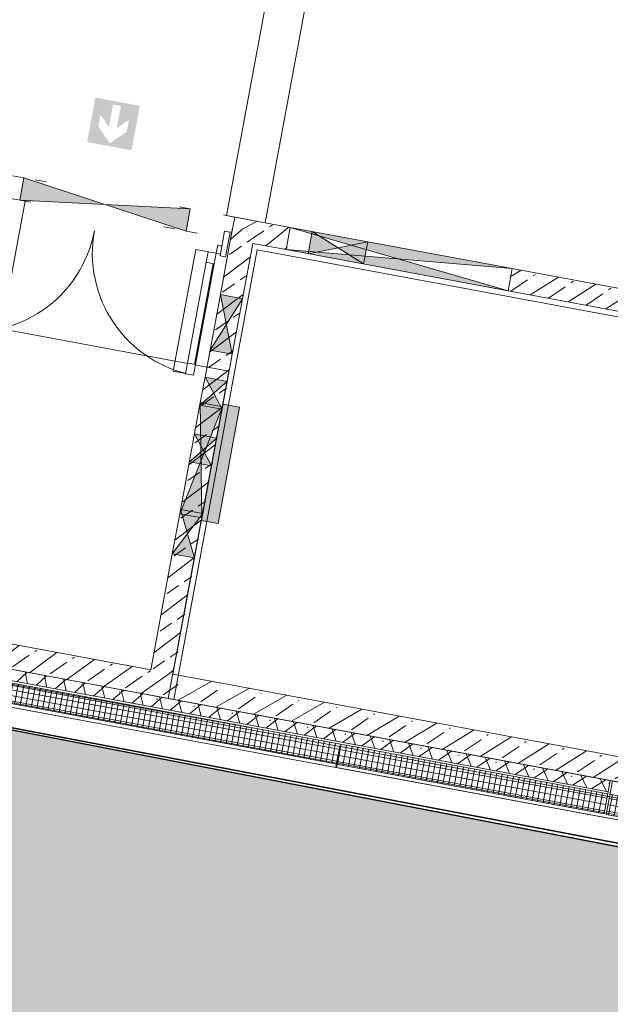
# Model space of a CAD drawing. Header units: metres. Extents: x 32353251 to 32353583, y 5707748 to 5708004.
# Tile 30 of 164: x 32353345.12 to 32353350.35, y 5707904.55 to 5707913.26. Entities that reach past the tile are written whole.
import ezdxf

# ---------------------------------------------------------------- set-up
doc = ezdxf.new("R2010")
doc.units = ezdxf.units.M
doc.header["$LTSCALE"] = 0.75
doc.set_wipeout_variables(frame=1)
doc.linetypes.add('10417023$0$#9_Achse', pattern=[1.6, 0.00254, -1.59746])
doc.layers.get('0').update_dxf_attribs({"linetype": 'CONTINUOUS'})
doc.layers.add('10414942$0$ST-LIN-Gehweg', color=2, linetype='CONTINUOUS')
doc.layers.add('10414943$0$ST-Gehweg-Sol', color=7, linetype='CONTINUOUS', lineweight=0, true_color=0xffd7a8)
doc.layers.add('10414943$0$ST-Mischfläche-Sol', color=7, linetype='CONTINUOUS', lineweight=0, true_color=0x636466)
for name, color, linetype, lineweight in [('10417023$0$#9_002_GES I Übersicht Erdgeschoss_1_101_Wand Aussen.A', 7, 'CONTINUOUS', 25), ('10417023$0$#9_002_GES I Übersicht Erdgeschoss_1_115_Außentüren', 7, 'CONTINUOUS', 25), ('10417023$0$#9_002_GES I Übersicht Erdgeschoss_1_607b_Brandschutz 1_100', 7, 'CONTINUOUS', 25), ('10417023$0$#9_002_GES I Übersicht Erdgeschoss_1_701_Grundstücksgrenze.A', 7, 'CONTINUOUS', 25), ('10417023$0$#9_002_GES I Übersicht Erdgeschoss_1_Neubau_101_Wand Aussen.A', 7, 'CONTINUOUS', 25), ('10417023$0$#9_002_GES I Übersicht Erdgeschoss_1_Neubau_102_Wand Innen.A', 7, 'CONTINUOUS', 25), ('10417023$0$#9_002_GES I Übersicht Erdgeschoss_1_Neubau_104_Decken.A', 7, 'CONTINUOUS', 25), ('10417023$0$#9_002_GES I Übersicht Erdgeschoss_1_Neubau_105_Unterzug.A', 7, 'CONTINUOUS', 25), ('10417023$0$#9_002_GES I Übersicht Erdgeschoss_1_Neubau_113_Türen.A', 7, 'CONTINUOUS', 25), ('10417023$0$#9_002_GES I Übersicht Erdgeschoss_1_Neubau_201_Aussenwandbekleidu', 7, 'CONTINUOUS', 25), ('10417023$0$#9_002_GES I Übersicht Erdgeschoss_1_Neubau_401_Grundriss.A', 7, 'CONTINUOUS', 25), ('10417023$0$Keine', 7, 'CONTINUOUS', 13)]:
    doc.layers.add(name, color=color, linetype=linetype, lineweight=lineweight)
pattern_1 = [(44.99999999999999, (0, 0), (-0.1697056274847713, 0.1697056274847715), []), (44.99999999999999, (-0.08485281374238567, 0.08485281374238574), (-0.1697056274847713, 0.1697056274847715), [0.18, -0.05999999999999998])]
pattern_2 = [(0, (0, 0), (0, 0.05), []), (90.0000000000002, (0, 0), (-0.05, 0), [])]

# ---------------------------------------------------------------- blocks, each defined once
blk = doc.blocks.new('10414943')
at = {"layer": '10414943$0$ST-Mischfläche-Sol'}
h = blk.add_hatch(dxfattribs=at)
h.set_pattern_fill('AR-HBONE', color=256, scale=0.004200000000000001, angle=170)
h.set_pattern_definition([(215, (0, 0), (-0.1047920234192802, -0.594305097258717), [1.28016, -0.42672]), (305, (-0.3495483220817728, -0.2447563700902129), (-0.1047920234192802, -0.594305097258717), [1.28016, -0.42672])])
edge = h.paths.add_edge_path()
edge.add_line((32353333.40662897, 5707899.309915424), (32353335.23953668, 5707908.86230714))
edge.add_line((32353335.23953668, 5707908.86230714), (32353407.15213483, 5707895.033517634))
edge.add_line((32353407.15213483, 5707895.033517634), (32353413.70600617, 5707897.337334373))
edge.add_line((32353413.70600617, 5707897.337334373), (32353481.81771595, 5707884.239451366))
edge.add_line((32353481.81771595, 5707884.239451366), (32353497.17578959, 5707881.286091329))
edge.add_line((32353497.17578959, 5707881.286091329), (32353499.70410517, 5707880.188862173))
edge.add_line((32353499.70410517, 5707880.188862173), (32353502.93879142, 5707877.835765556))
edge.add_line((32353502.93879142, 5707877.835765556), (32353505.46710699, 5707876.738536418))
edge.add_line((32353505.46710699, 5707876.738536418), (32353517.00528605, 5707874.519743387))
edge.add_line((32353517.00528605, 5707874.519743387), (32353517.64528354, 5707870.615040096))
edge.add_line((32353517.64528354, 5707870.615040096), (32353516.66317853, 5707870.803281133))
edge.add_line((32353516.66317853, 5707870.803281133), (32353515.43959015, 5707864.419483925))
edge.add_line((32353515.43959015, 5707864.419483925), (32353479.3370171, 5707871.339302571))
edge.add_line((32353479.3370171, 5707871.339302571), (32353468.35948901, 5707873.443239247))
edge.add_line((32353468.35948901, 5707873.443239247), (32353468.77868284, 5707869.425097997))
edge.add_arc((32353471.76248924, 5707869.736384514), 2.999999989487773, 185.9558547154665, 259.1498142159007)
edge.add_line((32353471.19776434, 5707866.790016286), (32353499.61213671, 5707861.343886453))
edge.add_line((32353499.61213671, 5707861.343886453), (32353497.73579177, 5707858.394363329))
edge.add_line((32353497.73579177, 5707858.394363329), (32353462.93906161, 5707865.063787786))
edge.add_arc((32353461.80961179, 5707859.171051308), 6.000000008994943, 79.14981411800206, 96.13718403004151)
edge.add_line((32353461.16815564, 5707865.136663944), (32353452.41027603, 5707864.194967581))
edge.add_arc((32353451.76881989, 5707870.160580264), 6.000000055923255, 259.1148991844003, 276.1371839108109, ccw=False)
edge.add_line((32353450.63577935, 5707864.268533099), (32353424.34096185, 5707869.325025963))
edge.add_arc((32353425.47400239, 5707875.217073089), 6.000000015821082, 242.0482743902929, 259.11489914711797, ccw=False)
edge.add_line((32353422.66163756, 5707869.917016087), (32353415.00045884, 5707873.982260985))
edge.add_arc((32353412.18809399, 5707868.682203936), 6.000000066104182, 62.04827444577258, 79.14966234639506)
edge.add_line((32353413.31755943, 5707874.57493748), (32353366.06709948, 5707883.631474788))
edge.add_line((32353366.06709948, 5707883.631474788), (32353365.05980216, 5707886.869526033))
edge.add_line((32353365.05980216, 5707886.869526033), (32353331.24648768, 5707893.372754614))
edge.add_line((32353331.24648768, 5707893.372754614), (32353331.86067788, 5707896.566215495))
edge.add_line((32353331.86067788, 5707896.566215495), (32353338.35621561, 5707895.320690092))
edge.add_line((32353338.35621561, 5707895.320690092), (32353340.49133033, 5707897.947528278))
edge.add_line((32353340.49133033, 5707897.947528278), (32353344.41330834, 5707897.200255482))
edge.add_line((32353344.41330834, 5707897.200255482), (32353345.42794297, 5707893.960800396))
edge.add_line((32353345.42794297, 5707893.960800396), (32353351.00902221, 5707892.887558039))
edge.add_line((32353351.00902221, 5707892.887558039), (32353351.57440783, 5707895.827681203))
edge.add_line((32353351.57440783, 5707895.827681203), (32353371.21685639, 5707892.062795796))
edge.add_line((32353371.21685639, 5707892.062795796), (32353370.64816001, 5707889.105456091))
edge.add_line((32353370.64816001, 5707889.105456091), (32353371.65443974, 5707885.869704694))
edge.add_line((32353371.65443974, 5707885.869704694), (32353406.65189732, 5707879.161711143))
edge.add_arc((32353407.21642529, 5707882.109643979), 3.001499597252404, 259.1591284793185, 333.4809509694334)
edge.add_line((32353409.90212501, 5707880.769488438), (32353411.74908589, 5707884.293947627))
edge.add_line((32353411.74908589, 5707884.293947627), (32353333.40662897, 5707899.309915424))
at = {"layer": '10414943$0$ST-Gehweg-Sol', "flags": 128}
blk.add_lwpolyline([(32353411.74908589, 5707884.293947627), (32353333.40662897, 5707899.309915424), (32353335.23953668, 5707908.86230714), (32353407.15213483, 5707895.033517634)], dxfattribs=at)
blk = doc.blocks.new('10414942')
at = {"layer": '10414942$0$ST-LIN-Gehweg', "flags": 128}
blk.add_lwpolyline([(32353330.08991054, 5707910.916025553), (32353331.70067245, 5707910.64907873), (32353335.02498273, 5707908.903565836), (32353357.21966946, 5707904.635530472), (32353357.21966946, 5707904.635530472), (32353370.48788053, 5707902.08405432), (32353370.48788053, 5707902.08405432), (32353407.15213483, 5707895.033517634), (32353407.15213483, 5707895.033517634), (32353410.4290705, 5707896.185426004), (32353410.4290705, 5707896.185426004), (32353413.70600617, 5707897.337334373), (32353413.70600617, 5707897.337334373), (32353481.43359485, 5707884.31331786)], dxfattribs=at)
blk = doc.blocks.new('10417023$0$#9_MKO_LP5_ARC_GES_UP_00_002_P_G_modell (3D)')
at = {"layer": '10417023$0$#9_002_GES I Übersicht Erdgeschoss_1_607b_Brandschutz 1_100', "linetype": 'Continuous', "lineweight": 0, "true_color": 0xff0000}
h = blk.add_hatch(color=1, dxfattribs=at)
h.paths.add_polyline_path([(-32353497.12996534, -5707807.990529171), (-32353497.12997311, -5707808.390529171), (-32353496.72997311, -5707808.390536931), (-32353496.72996534, -5707807.990536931)])
h.paths.add_polyline_path([(-32353496.96547958, -5707808.022483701), (-32353496.89445235, -5707808.022485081), (-32353496.89445625, -5707808.223488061), (-32353496.80199149, -5707808.130545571), (-32353496.80199356, -5707808.236892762), (-32353496.92997262, -5707808.36553305), (-32353497.05794669, -5707808.23688779), (-32353497.05794463, -5707808.130540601), (-32353496.96548348, -5707808.223486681)])
at = {"layer": '10417023$0$#9_002_GES I Übersicht Erdgeschoss_1_Neubau_101_Wand Aussen.A', "linetype": 'Continuous', "lineweight": 5, "true_color": 0xff0000}
h = blk.add_hatch(dxfattribs=at)
h.set_pattern_fill('#9_BETON__STAHLBETON_0001', color=1, style=0, pattern_type=2)
h.set_pattern_definition(pattern_1)
h.paths.add_polyline_path([(-32353499.0893194, -5707812.879576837), (-32353499.0893194, -5707813.099576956), (-32353495.47443919, -5707813.099576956), (-32353495.47443919, -5707812.879576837)])
h = blk.add_hatch(dxfattribs=at)
h.set_pattern_fill('#9_BETON__STAHLBETON_0001', color=1, style=0, pattern_type=2)
h.set_pattern_definition(pattern_1)
h.paths.add_polyline_path([(-32353489.32422797, -5707812.879576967), (-32353495.47443924, -5707812.879576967), (-32353495.47443924, -5707813.099576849), (-32353489.32422797, -5707813.099576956)])
at = {"layer": '10417023$0$#9_002_GES I Übersicht Erdgeschoss_1_Neubau_102_Wand Innen.A', "linetype": 'Continuous', "lineweight": 5, "true_color": 0xff0000}
h = blk.add_hatch(dxfattribs=at)
h.set_pattern_fill('#9_BETON__STAHLBETON_0001', color=1, style=0, pattern_type=2)
h.set_pattern_definition(pattern_1)
h.paths.add_polyline_path([(-32353495.52381513, -5707808.804576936), (-32353495.52381513, -5707809.004576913), (-32353495.22373438, -5707809.004576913), (-32353495.22373438, -5707808.804576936)])
h = blk.add_hatch(dxfattribs=at)
h.set_pattern_fill('#9_BETON__STAHLBETON_0001', color=1, style=0, pattern_type=2)
h.set_pattern_definition(pattern_1)
h.paths.add_polyline_path([(-32353493.22373439, -5707809.004576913), (-32353488.52424199, -5707809.004576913), (-32353488.52425899, -5707808.804576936), (-32353493.22373439, -5707808.804576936)])
h = blk.add_hatch(dxfattribs=at)
h.set_pattern_fill('#9_BETON__STAHLBETON_0001', color=1, style=0, pattern_type=2)
h.set_pattern_definition(pattern_1)
h.paths.add_polyline_path([(-32353495.72381512, -5707809.004576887), (-32353495.72381512, -5707812.87957689), (-32353495.52381513, -5707812.87957689), (-32353495.52381513, -5707809.004576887)])
at = {"layer": '10417023$0$#9_002_GES I Übersicht Erdgeschoss_1_101_Wand Aussen.A', "color": 1, "linetype": 'Continuous', "lineweight": 13, "true_color": 0xff0000}
blk.add_line((-32353469.00381513, -5707813.099576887), (-32353499.3793194, -5707813.099576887), dxfattribs=at)
at = {"layer": '10417023$0$#9_002_GES I Übersicht Erdgeschoss_1_Neubau_101_Wand Aussen.A', "color": 1, "linetype": 'Continuous', "lineweight": 18, "true_color": 0xff0000}
for p, q in [((-32353495.72381512, -5707812.87957689), (-32353499.0893194, -5707812.87957689)), ((-32353495.47443924, -5707812.87957689), (-32353495.52381513, -5707812.87957689)), ((-32353489.32422797, -5707812.87957689), (-32353495.47443924, -5707812.87957689)), ((-32353499.0893194, -5707813.09957689), (-32353495.47443924, -5707813.09957689)), ((-32353495.47443924, -5707813.09957689), (-32353489.32422797, -5707813.09957689))]:
    blk.add_line(p, q, dxfattribs=at)
at = {"layer": '10417023$0$#9_002_GES I Übersicht Erdgeschoss_1_Neubau_102_Wand Innen.A', "color": 1, "linetype": 'Continuous', "lineweight": 18, "true_color": 0xff0000}
for p, q in [((-32353495.22373438, -5707808.804576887), (-32353495.72381512, -5707808.804576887)), ((-32353491.61872454, -5707808.804576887), (-32353493.22373439, -5707808.804576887)), ((-32353495.72381512, -5707809.004576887), (-32353495.72381512, -5707809.502709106)), ((-32353495.52381513, -5707809.502709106), (-32353495.52381513, -5707809.004576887)), ((-32353495.52381513, -5707809.004576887), (-32353495.22373438, -5707809.004576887)), ((-32353493.22373439, -5707809.004576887), (-32353491.61872454, -5707809.004576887)), ((-32353495.72381512, -5707809.502709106), (-32353495.72381512, -5707810.002709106)), ((-32353495.52381513, -5707810.002709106), (-32353495.52381513, -5707809.502709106)), ((-32353495.72381512, -5707810.002709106), (-32353495.72381512, -5707810.246537)), ((-32353495.52381513, -5707810.246537), (-32353495.52381513, -5707810.002709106)), ((-32353495.72381512, -5707810.246537), (-32353495.72381512, -5707810.474586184)), ((-32353495.52381513, -5707810.474586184), (-32353495.52381513, -5707810.246537)), ((-32353495.72381512, -5707810.474586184), (-32353495.72381512, -5707811.474586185)), ((-32353495.52381513, -5707811.474586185), (-32353495.52381513, -5707810.474586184)), ((-32353495.72381512, -5707811.474586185), (-32353495.72381512, -5707811.835180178)), ((-32353495.52381513, -5707811.835180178), (-32353495.52381513, -5707811.474586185)), ((-32353495.72381512, -5707811.835180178), (-32353495.72381512, -5707812.87957689)), ((-32353495.52381513, -5707812.87957689), (-32353495.52381513, -5707811.835180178))]:
    blk.add_line(p, q, dxfattribs=at)
at = {"layer": '10417023$0$#9_002_GES I Übersicht Erdgeschoss_1_Neubau_102_Wand Innen.A', "color": 1, "linetype": 'Continuous', "lineweight": 13, "true_color": 0xff0000}
for p, q in [((-32353493.22373439, -5707808.804576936), (-32353495.22373438, -5707808.804576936)), ((-32353495.22373438, -5707808.804576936), (-32353495.22373438, -5707809.004576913)), ((-32353493.22373489, -5707809.004576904), (-32353495.22373435, -5707808.804576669)), ((-32353495.22373435, -5707809.004576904), (-32353493.22373489, -5707808.804576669)), ((-32353495.02550023, -5707808.804576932), (-32353495.02550023, -5707809.00457691)), ((-32353495.02549967, -5707809.004576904), (-32353494.52550052, -5707808.804576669)), ((-32353495.02549967, -5707808.804576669), (-32353494.52550052, -5707809.004576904)), ((-32353494.52550023, -5707809.00457691), (-32353494.52550023, -5707808.804576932)), ((-32353493.22373439, -5707809.004576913), (-32353493.22373439, -5707808.804576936)), ((-32353495.22373438, -5707809.004576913), (-32353493.22373439, -5707809.004576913)), ((-32353495.52381554, -5707810.002708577), (-32353495.72381578, -5707809.502709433)), ((-32353495.72381578, -5707810.002708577), (-32353495.52381554, -5707809.502709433)), ((-32353495.52381513, -5707809.502709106), (-32353495.72381512, -5707809.502709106)), ((-32353495.72381512, -5707810.002709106), (-32353495.52381513, -5707810.002709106)), ((-32353495.52381554, -5707810.496537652), (-32353495.72381578, -5707810.246537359)), ((-32353495.72381578, -5707810.496537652), (-32353495.52381554, -5707810.246537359)), ((-32353495.52381513, -5707810.246537), (-32353495.72381512, -5707810.246537)), ((-32353495.52381554, -5707811.47458557), (-32353495.72381578, -5707810.474585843)), ((-32353495.72381578, -5707811.47458557), (-32353495.52381554, -5707810.474585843)), ((-32353495.52381513, -5707810.474586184), (-32353495.72381512, -5707810.474586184)), ((-32353495.72381512, -5707810.496537), (-32353495.52381513, -5707810.496537)), ((-32353495.52381554, -5707811.005976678), (-32353495.72381578, -5707810.755976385)), ((-32353495.72381578, -5707811.005976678), (-32353495.52381554, -5707810.755976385)), ((-32353495.52381513, -5707810.755976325), (-32353495.72381512, -5707810.755976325)), ((-32353495.72381512, -5707811.005976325), (-32353495.52381513, -5707811.005976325)), ((-32353495.52381554, -5707811.835180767), (-32353495.72381578, -5707811.435180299)), ((-32353495.72381578, -5707811.835180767), (-32353495.52381554, -5707811.435180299)), ((-32353495.52381513, -5707811.435180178), (-32353495.72381512, -5707811.435180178)), ((-32353495.72381512, -5707811.474586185), (-32353495.52381513, -5707811.474586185)), ((-32353495.72381512, -5707811.835180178), (-32353495.52381513, -5707811.835180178))]:
    blk.add_line(p, q, dxfattribs=at)
at = {"layer": '10417023$0$#9_002_GES I Übersicht Erdgeschoss_1_Neubau_102_Wand Innen.A', "color": 1, "linetype": 'Continuous', "true_color": 0xff0000}
for points in [[(-32353493.22373439, -5707808.804576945), (-32353495.22373438, -5707808.804576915), (-32353494.22373439, -5707808.904576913)], [(-32353495.02550023, -5707808.804576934), (-32353495.02550023, -5707809.00457691), (-32353494.77550023, -5707808.904576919)], [(-32353494.52550023, -5707808.804576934), (-32353494.77550023, -5707808.904576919), (-32353494.52550023, -5707809.00457691)], [(-32353495.22373438, -5707809.004576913), (-32353493.22373439, -5707809.004576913), (-32353494.22373439, -5707808.904576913)], [(-32353495.72381512, -5707809.502709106), (-32353495.62381512, -5707809.752709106), (-32353495.52381513, -5707809.502709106)], [(-32353495.72381512, -5707810.002709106), (-32353495.52381513, -5707810.002709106), (-32353495.62381512, -5707809.752709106)], [(-32353495.72381512, -5707810.246537), (-32353495.62381512, -5707810.371537), (-32353495.52381513, -5707810.246537)], [(-32353495.72381512, -5707810.496537), (-32353495.52381513, -5707810.496537), (-32353495.62381512, -5707810.371537)], [(-32353495.72381512, -5707810.474586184), (-32353495.62381512, -5707810.974586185), (-32353495.52381513, -5707810.474586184)], [(-32353495.72381512, -5707810.755976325), (-32353495.62381512, -5707810.880976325), (-32353495.52381513, -5707810.755976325)], [(-32353495.72381512, -5707811.005976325), (-32353495.52381513, -5707811.005976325), (-32353495.62381512, -5707810.880976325)], [(-32353495.72381512, -5707811.474586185), (-32353495.52381513, -5707811.474586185), (-32353495.62381512, -5707810.974586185)], [(-32353495.72381512, -5707811.435180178), (-32353495.62381512, -5707811.635180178), (-32353495.52381513, -5707811.435180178)], [(-32353495.72381512, -5707811.835180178), (-32353495.52381513, -5707811.835180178), (-32353495.62381512, -5707811.635180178)]]:
    blk.add_solid(points, dxfattribs=at)
at = {"layer": '10417023$0$#9_002_GES I Übersicht Erdgeschoss_1_Neubau_104_Decken.A', "color": 1, "linetype": 'Continuous', "lineweight": 13, "true_color": 0xff0000, "flags": 128}
for points in [[(-32353502.88381506, -5707792.679515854), (-32353502.88381511, -5707803.129576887), (-32353502.84381653, -5707803.129576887), (-32353502.84381653, -5707809.004576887), (-32353499.08931621, -5707809.004576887), (-32353497.57443247, -5707809.004576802), (-32353497.57443247, -5707810.154576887), (-32353495.52481159, -5707810.154576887), (-32353495.52560609, -5707813.099577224), (-32353472.62422376, -5707813.099576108), (-32353472.62422743, -5707808.219546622), (-32353469.004228, -5707808.219576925), (-32353469.004228, -5707794.11457689), (-32353469.004228, -5707790.779532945), (-32353469.004228, -5707790.559532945), (-32353477.474228, -5707790.559532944), (-32353480.474228, -5707790.559532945), (-32353491.124228, -5707790.559532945), (-32353498.444228, -5707790.559532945), (-32353498.444228, -5707792.679576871)], [(-32353498.22421727, -5707790.559532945), (-32353502.84380439, -5707790.559532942), (-32353502.84380439, -5707813.099576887), (-32353495.47442851, -5707813.099576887), (-32353495.47442851, -5707809.05457689), (-32353482.84109309, -5707809.05457689), (-32353482.84357996, -5707813.099573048), (-32353472.62421726, -5707813.099573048), (-32353472.62421726, -5707811.259577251), (-32353472.62421726, -5707806.979589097), (-32353469.00380439, -5707806.979589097), (-32353469.00380439, -5707790.559532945)], [(-32353499.08931623, -5707809.004576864), (-32353499.0893194, -5707813.099577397), (-32353495.5256061, -5707813.099577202), (-32353495.52481161, -5707810.154576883), (-32353497.57443246, -5707810.154576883), (-32353497.57443246, -5707809.004576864)]]:
    blk.add_lwpolyline(points, close=True, dxfattribs=at)
at = {"layer": '10417023$0$#9_002_GES I Übersicht Erdgeschoss_1_Neubau_105_Unterzug.A', "color": 1, "linetype": 'Continuous', "lineweight": 13, "true_color": 0xff0000}
for p, q in [((-32353495.79881351, -5707803.17957689), (-32353495.79883198, -5707808.804592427)), ((-32353495.44883198, -5707808.804593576), (-32353495.44881351, -5707803.179578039)), ((-32353497.62381512, -5707808.804584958), (-32353497.62381512, -5707809.004584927)), ((-32353496.1238148, -5707808.804585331), (-32353497.62381511, -5707809.004585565)), ((-32353496.1238148, -5707809.004585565), (-32353497.62381511, -5707808.804585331)), ((-32353496.12381512, -5707809.004584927), (-32353496.12381512, -5707808.804584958)), ((-32353495.79883198, -5707808.804592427), (-32353495.44883198, -5707808.804593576))]:
    blk.add_line(p, q, dxfattribs=at)
at = {"layer": '10417023$0$#9_002_GES I Übersicht Erdgeschoss_1_Neubau_105_Unterzug.A', "color": 1, "linetype": '10417023$0$#9_Achse', "lineweight": 13, "true_color": 0xff0000}
for p, q in [((-32353497.62381512, -5707808.804584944), (-32353498.88932239, -5707808.804584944)), ((-32353496.12381512, -5707808.804584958), (-32353497.62381512, -5707808.804584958)), ((-32353495.72441955, -5707808.804584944), (-32353496.12381512, -5707808.804584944)), ((-32353497.62381512, -5707809.004584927), (-32353496.12381512, -5707809.004584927))]:
    blk.add_line(p, q, dxfattribs=at)
at = {"layer": '10417023$0$#9_002_GES I Übersicht Erdgeschoss_1_Neubau_105_Unterzug.A', "color": 1, "linetype": 'Continuous', "true_color": 0xff0000}
for points in [[(-32353497.62381512, -5707809.004584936), (-32353496.87381512, -5707808.904584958), (-32353497.62381512, -5707808.804584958)], [(-32353496.12381512, -5707809.004584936), (-32353496.12381512, -5707808.804584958), (-32353496.87381512, -5707808.904584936)]]:
    blk.add_solid(points, dxfattribs=at)
at = {"layer": '10417023$0$#9_002_GES I Übersicht Erdgeschoss_1_Neubau_113_Türen.A', "color": 1, "linetype": 'Continuous', "lineweight": 13, "true_color": 0xff0000}
blk.add_arc((-32353498.02076728, -5707809.149584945), 1.097000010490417, 270, 9.961991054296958e-08, dxfattribs=at)
at = {"layer": '10417023$0$#9_002_GES I Übersicht Erdgeschoss_1_Neubau_201_Aussenwandbekleidu', "color": 1, "linetype": 'Continuous', "lineweight": 18, "true_color": 0xff0000}
blk.add_line((-32353491.54389506, -5707813.09957409), (-32353497.36946687, -5707813.099573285), dxfattribs=at)
at = {"layer": '10417023$0$#9_002_GES I Übersicht Erdgeschoss_1_Neubau_401_Grundriss.A', "color": 1, "linetype": 'Continuous', "lineweight": 13, "true_color": 0xff0000, "flags": 128}
blk.add_lwpolyline([(-32353495.37445456, -5707810.452086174), (-32353495.52445456, -5707810.452086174), (-32353495.52445456, -5707811.497086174), (-32353495.37445456, -5707811.497086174)], close=True, dxfattribs=at)
at = {"layer": '10417023$0$#9_002_GES I Übersicht Erdgeschoss_1_Neubau_401_Grundriss.A', "color": 1, "linetype": 'Continuous', "true_color": 0xff0000}
blk.add_solid([(-32353495.37445456, -5707810.452086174), (-32353495.52445456, -5707810.452086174), (-32353495.37445456, -5707811.497086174), (-32353495.52445456, -5707811.497086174)], dxfattribs=at)
at = {"color": 1, "linetype": 'Continuous', "lineweight": 5, "true_color": 0xff0000}
blk.add_wipeout([(-32353499.229444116, -5707813.389564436), (-32353493.954459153, -5707813.389564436), (-32353493.954459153, -5707813.239561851), (-32353499.229444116, -5707813.239561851)], dxfattribs=at).dxf.layer = '10417023$0$#9_002_GES I Übersicht Erdgeschoss_1_Neubau_201_Aussenwandbekleidu'
at = {"layer": '10417023$0$#9_002_GES I Übersicht Erdgeschoss_1_Neubau_201_Aussenwandbekleidu', "color": 1, "linetype": 'Continuous', "lineweight": 13, "true_color": 0xff0000}
blk.add_line((-32353493.95445916, -5707813.239561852), (-32353499.22944412, -5707813.239561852), dxfattribs=at)
at = {"color": 1, "linetype": 'Continuous', "lineweight": 5, "true_color": 0xff0000}
for points, layer in [([(-32353495.89876726, -5707809.244584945), (-32353495.89876726, -5707810.151584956), (-32353495.826767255, -5707810.151584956), (-32353495.826767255, -5707809.244584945)], '10417023$0$#9_002_GES I Übersicht Erdgeschoss_1_Neubau_113_Türen.A'), ([(-32353499.3794467, -5707813.429576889), (-32353493.95445916, -5707813.429576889), (-32353493.95445916, -5707813.389564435), (-32353499.3794467, -5707813.389564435)], '10417023$0$#9_002_GES I Übersicht Erdgeschoss_1_Neubau_201_Aussenwandbekleidu')]:
    blk.add_wipeout(points, dxfattribs=at).dxf.layer = layer
at = {"layer": '10417023$0$#9_002_GES I Übersicht Erdgeschoss_1_Neubau_113_Türen.A', "color": 1, "linetype": 'Continuous', "lineweight": 13, "true_color": 0xff0000}
for p, q in [((-32353495.89876762, -5707809.244584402), (-32353495.89876762, -5707810.15158561)), ((-32353495.83676668, -5707809.244584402), (-32353495.83676668, -5707810.15158561)), ((-32353495.82676667, -5707809.244584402), (-32353495.82676667, -5707810.15158561))]:
    blk.add_line(p, q, dxfattribs=at)
at = {"layer": '10417023$0$#9_002_GES I Übersicht Erdgeschoss_1_Neubau_113_Türen.A', "color": 1, "linetype": 'Continuous', "lineweight": 13, "true_color": 0xff0000, "flags": 128}
blk.add_lwpolyline([(-32353495.89876725, -5707809.244584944), (-32353495.89876725, -5707810.151584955), (-32353495.82676725, -5707810.151584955), (-32353495.82676725, -5707809.244584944)], close=True, dxfattribs=at)
at = {"layer": '10417023$0$#9_002_GES I Übersicht Erdgeschoss_1_Neubau_113_Türen.A', "color": 1, "linetype": 'Continuous', "lineweight": 13, "true_color": 0xff0000}
blk.add_arc((-32353495.82676725, -5707809.149584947), 1.097000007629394, 179.9999998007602, 270.0000001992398, dxfattribs=at)
at = {"layer": '10417023$0$#9_002_GES I Übersicht Erdgeschoss_1_Neubau_201_Aussenwandbekleidu', "color": 1, "linetype": 'Continuous', "lineweight": 13, "true_color": 0xff0000}
for p, q in [((-32353493.95445916, -5707813.239561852), (-32353493.95445916, -5707813.389564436)), ((-32353493.954459, -5707813.389563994), (-32353499.37944731, -5707813.389563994)), ((-32353499.3794467, -5707813.42957689), (-32353493.95445916, -5707813.42957689)), ((-32353493.95445916, -5707813.389564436), (-32353493.95445916, -5707813.42957689))]:
    blk.add_line(p, q, dxfattribs=at)
at = {"color": 1, "linetype": 'Continuous', "lineweight": 5, "true_color": 0xff0000}
for points, layer in [([(-32353495.89876725, -5707809.149584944), (-32353495.89876725, -5707809.244584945), (-32353495.82676725, -5707809.244584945), (-32353495.82676725, -5707809.149584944)], '10417023$0$#9_002_GES I Übersicht Erdgeschoss_1_Neubau_113_Türen.A'), ([(-32353495.89876725, -5707810.151584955), (-32353495.89876725, -5707810.246584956), (-32353495.82676725, -5707810.246584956), (-32353495.82676725, -5707810.151584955)], '10417023$0$#9_002_GES I Übersicht Erdgeschoss_1_Neubau_113_Türen.A'), ([(-32353488.48511628, -5707813.239561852), (-32353493.948120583, -5707813.239561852), (-32353493.948120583, -5707813.389564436), (-32353488.48511628, -5707813.389564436)], '10417023$0$#9_002_GES I Übersicht Erdgeschoss_1_Neubau_201_Aussenwandbekleidu')]:
    blk.add_wipeout(points, dxfattribs=at).dxf.layer = layer
at = {"layer": '10417023$0$#9_002_GES I Übersicht Erdgeschoss_1_115_Außentüren', "color": 1, "linetype": 'Continuous', "lineweight": 13, "true_color": 0xff0000, "flags": 128}
blk.add_lwpolyline([(-32353495.89670233, -5707810.246091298), (-32353496.01117145, -5707810.246091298), (-32353496.01117145, -5707809.149915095), (-32353495.89670233, -5707809.149915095)], dxfattribs=at)
at = {"layer": '10417023$0$#9_002_GES I Übersicht Erdgeschoss_1_Neubau_113_Türen.A', "color": 1, "linetype": 'Continuous', "lineweight": 13, "true_color": 0xff0000, "flags": 128}
for points in [[(-32353495.89876725, -5707809.149584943), (-32353495.89876725, -5707809.244584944), (-32353495.82676725, -5707809.244584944), (-32353495.82676725, -5707809.149584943)], [(-32353495.89876725, -5707810.151584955), (-32353495.89876725, -5707810.246584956), (-32353495.82676725, -5707810.246584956), (-32353495.82676725, -5707810.151584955)]]:
    blk.add_lwpolyline(points, close=True, dxfattribs=at)
at = {"layer": '10417023$0$#9_002_GES I Übersicht Erdgeschoss_1_Neubau_201_Aussenwandbekleidu', "color": 1, "linetype": 'Continuous', "lineweight": 13, "true_color": 0xff0000}
blk.add_line((-32353488.48511628, -5707813.239561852), (-32353493.94812058, -5707813.239561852), dxfattribs=at)
at = {"color": 1, "linetype": 'Continuous', "lineweight": 5, "true_color": 0xff0000}
blk.add_wipeout([(-32353488.48511628, -5707813.389564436), (-32353493.948120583, -5707813.389564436), (-32353493.948120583, -5707813.429576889), (-32353488.48511628, -5707813.429576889)], dxfattribs=at).dxf.layer = '10417023$0$#9_002_GES I Übersicht Erdgeschoss_1_Neubau_201_Aussenwandbekleidu'
at = {"layer": '10417023$0$#9_002_GES I Übersicht Erdgeschoss_1_101_Wand Aussen.A', "color": 1, "linetype": 'Continuous', "lineweight": 13, "true_color": 0xff0000}
blk.add_line((-32353499.3793194, -5707813.429576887), (-32353468.67381512, -5707813.429576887), dxfattribs=at)
at = {"layer": '10417023$0$#9_002_GES I Übersicht Erdgeschoss_1_Neubau_201_Aussenwandbekleidu', "color": 1, "linetype": 'Continuous', "lineweight": 13, "true_color": 0xff0000}
for p, q in [((-32353493.94812058, -5707813.239561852), (-32353493.94812058, -5707813.389564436)), ((-32353493.94812058, -5707813.389564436), (-32353493.94812058, -5707813.42957689)), ((-32353493.94812058, -5707813.42957689), (-32353488.48511628, -5707813.42957689)), ((-32353488.48511666, -5707813.389563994), (-32353493.94812003, -5707813.389563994))]:
    blk.add_line(p, q, dxfattribs=at)
at = {"layer": '10417023$0$#9_002_GES I Übersicht Erdgeschoss_1_Neubau_201_Aussenwandbekleidu', "color": 1, "linetype": 'Continuous', "lineweight": 18, "true_color": 0xff0000}
for p, q in [((-32353497.36946691, -5707813.399573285), (-32353491.5438951, -5707813.39957409)), ((-32353491.52389517, -5707813.399574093), (-32353489.52389475, -5707813.399574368))]:
    blk.add_line(p, q, dxfattribs=at)
at = {"color": 1, "linetype": 'Continuous', "lineweight": 5, "true_color": 0xff0000}
for points, layer in [([(-32353495.78876725, -5707809.077584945), (-32353495.826767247, -5707809.077584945), (-32353495.826767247, -5707809.149584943), (-32353495.78876725, -5707809.149584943)], '10417023$0$#9_002_GES I Übersicht Erdgeschoss_1_Neubau_113_Türen.A'), ([(-32353489.523894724, -5707813.199574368), (-32353491.52389514, -5707813.199574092), (-32353491.523895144, -5707813.219574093), (-32353489.523894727, -5707813.219574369)], '10417023$0$#9_002_GES I Übersicht Erdgeschoss_1_Neubau_201_Aussenwandbekleidu')]:
    blk.add_wipeout(points, dxfattribs=at).dxf.layer = layer
at = {"layer": '10417023$0$#9_002_GES I Übersicht Erdgeschoss_1_Neubau_201_Aussenwandbekleidu', "linetype": 'Continuous', "lineweight": 5, "true_color": 0xff0000}
h = blk.add_hatch(dxfattribs=at)
h.set_pattern_fill('#9_DÄMMUNG__WEICH_0001', color=1, style=0, pattern_type=2)
h.set_pattern_definition([(-119.9999999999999, (0, 0), (-0.129903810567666, 0.07499999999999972), []), (-59.99999999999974, (0, 0), (0.1299038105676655, 0.0750000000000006), [])])
h.paths.add_polyline_path([(-32353491.54389506, -5707813.09957409), (-32353497.36946687, -5707813.099573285), (-32353497.36946689, -5707813.199573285), (-32353491.54389507, -5707813.19957409)])
h = blk.add_hatch(dxfattribs=at)
h.set_pattern_fill('#9_BETON__FERTIGTEIL_0001', color=1, style=0, pattern_type=2)
h.set_pattern_definition(pattern_2)
h.paths.add_polyline_path([(-32353491.52389517, -5707813.399574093), (-32353489.52389475, -5707813.399574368), (-32353489.52389472, -5707813.219574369), (-32353491.52389514, -5707813.219574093)])
at = {"layer": '10417023$0$#9_002_GES I Übersicht Erdgeschoss_1_Neubau_113_Türen.A', "color": 1, "linetype": 'Continuous', "lineweight": 13, "true_color": 0xff0000, "flags": 128}
blk.add_lwpolyline([(-32353495.78876725, -5707809.077584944), (-32353495.82676725, -5707809.077584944), (-32353495.82676725, -5707809.149584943), (-32353495.78876725, -5707809.149584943)], close=True, dxfattribs=at)
at = {"layer": '10417023$0$#9_002_GES I Übersicht Erdgeschoss_1_Neubau_201_Aussenwandbekleidu', "color": 1, "linetype": 'Continuous', "lineweight": 18, "true_color": 0xff0000}
for p, q in [((-32353491.52389513, -5707813.099574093), (-32353491.52389517, -5707813.399574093)), ((-32353489.52389513, -5707813.2195739), (-32353491.52389459, -5707813.2195739))]:
    blk.add_line(p, q, dxfattribs=at)
at = {"color": 1, "linetype": 'Continuous', "lineweight": 5, "true_color": 0xff0000}
for points, layer in [([(-32353495.738767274, -5707809.164584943), (-32353495.738767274, -5707808.944584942), (-32353495.78876727, -5707808.944584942), (-32353495.78876727, -5707809.164584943)], '10417023$0$#9_002_GES I Übersicht Erdgeschoss_1_Neubau_113_Türen.A'), ([(-32353491.543895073, -5707813.19957409), (-32353497.369466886, -5707813.199573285), (-32353497.369466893, -5707813.219573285), (-32353491.54389508, -5707813.21957409)], '10417023$0$#9_002_GES I Übersicht Erdgeschoss_1_Neubau_201_Aussenwandbekleidu')]:
    blk.add_wipeout(points, dxfattribs=at).dxf.layer = layer
at = {"layer": '10417023$0$#9_002_GES I Übersicht Erdgeschoss_1_Neubau_102_Wand Innen.A', "linetype": 'Continuous', "lineweight": 5, "true_color": 0xff0000}
h = blk.add_hatch(dxfattribs=at)
h.set_pattern_fill('#9_BETON__STAHLBETON_0001', color=1, style=0, pattern_type=2)
h.set_pattern_definition(pattern_1)
h.paths.add_polyline_path([(-32353495.52381511, -5707809.004576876), (-32353495.72381512, -5707808.8045769), (-32353495.72381512, -5707809.004576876)])
h = blk.add_hatch(dxfattribs=at)
h.set_pattern_fill('#9_BETON__STAHLBETON_0001', color=1, style=0, pattern_type=2)
h.set_pattern_definition(pattern_1)
h.paths.add_polyline_path([(-32353495.52381511, -5707808.8045769), (-32353495.72381512, -5707808.8045769), (-32353495.52381511, -5707809.004576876)])
at = {"layer": '10417023$0$#9_002_GES I Übersicht Erdgeschoss_1_Neubau_201_Aussenwandbekleidu', "linetype": 'Continuous', "lineweight": 5, "true_color": 0xff0000}
h = blk.add_hatch(dxfattribs=at)
h.set_pattern_fill('#9_BETON__FERTIGTEIL_0001', color=1, style=0, pattern_type=2)
h.set_pattern_definition(pattern_2)
h.paths.add_polyline_path([(-32353497.36946691, -5707813.399573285), (-32353491.5438951, -5707813.39957409), (-32353491.54389508, -5707813.21957409), (-32353497.36946689, -5707813.219573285)])
at = {"layer": '10417023$0$#9_002_GES I Übersicht Erdgeschoss_1_701_Grundstücksgrenze.A', "color": 1, "linetype": 'Continuous', "lineweight": 35, "true_color": 0xff0000, "flags": 128}
blk.add_lwpolyline([(-32353511.47268937, -5707768.718078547), (-32353510.58466005, -5707813.546075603), (-32353471.71535595, -5707813.720027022), (-32353425.53849031, -5707813.961117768)], dxfattribs=at)
at = {"layer": '10417023$0$#9_002_GES I Übersicht Erdgeschoss_1_Neubau_102_Wand Innen.A', "color": 1, "linetype": 'Continuous', "lineweight": 18, "true_color": 0xff0000}
blk.add_line((-32353495.72381512, -5707808.804576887), (-32353495.72381512, -5707809.004576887), dxfattribs=at)
at = {"layer": '10417023$0$#9_002_GES I Übersicht Erdgeschoss_1_Neubau_105_Unterzug.A', "color": 1, "linetype": '10417023$0$#9_Achse', "lineweight": 13, "true_color": 0xff0000}
for p, q in [((-32353495.72441955, -5707809.004584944), (-32353495.72441955, -5707808.804584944)), ((-32353496.12381512, -5707809.004584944), (-32353495.72441955, -5707809.004584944))]:
    blk.add_line(p, q, dxfattribs=at)
at = {"layer": '10417023$0$#9_002_GES I Übersicht Erdgeschoss_1_Neubau_113_Türen.A', "color": 1, "linetype": 'Continuous', "lineweight": 13, "true_color": 0xff0000, "flags": 128}
blk.add_lwpolyline([(-32353495.73876727, -5707809.164584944), (-32353495.78876727, -5707809.164584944), (-32353495.78876727, -5707808.944584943), (-32353495.73876727, -5707808.944584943)], close=True, dxfattribs=at)
at = {"layer": '10417023$0$#9_002_GES I Übersicht Erdgeschoss_1_Neubau_201_Aussenwandbekleidu', "color": 1, "linetype": 'Continuous', "lineweight": 18, "true_color": 0xff0000}
for p, q in [((-32353491.5438951, -5707813.39957409), (-32353491.54389506, -5707813.09957409)), ((-32353491.54389461, -5707813.199573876), (-32353497.36946661, -5707813.199573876)), ((-32353491.54389461, -5707813.2195739), (-32353497.36946661, -5707813.2195739))]:
    blk.add_line(p, q, dxfattribs=at)
blk = doc.blocks.new('10417023$0$2_MKO_LP5_LAN_GES_UP_00_002_V_A (3D)')
at = {"layer": '10417023$0$Keine'}
blk.add_blockref('10417023$0$#9_MKO_LP5_ARC_GES_UP_00_002_P_G_modell (3D)', (0, 0), dxfattribs=at)
blk = doc.blocks.new('10417023')
at = {"layer": '10417023$0$Keine', "rotation": 349.4819372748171}
blk.add_blockref('10417023$0$2_MKO_LP5_LAN_GES_UP_00_002_V_A (3D)', (65205154.93137175, 5413829.557758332), dxfattribs=at)

msp = doc.modelspace()

# ---------------------------------------------------------------- block references
msp.add_blockref('10414943', (0, 0))

# ---------------------------------------------------------------- next in the draw order: block references
msp.add_blockref('10417023', (0, 0))

# ---------------------------------------------------------------- next in the draw order: block references
msp.add_blockref('10414942', (0, 0))

doc.saveas('drawing.dxf')
